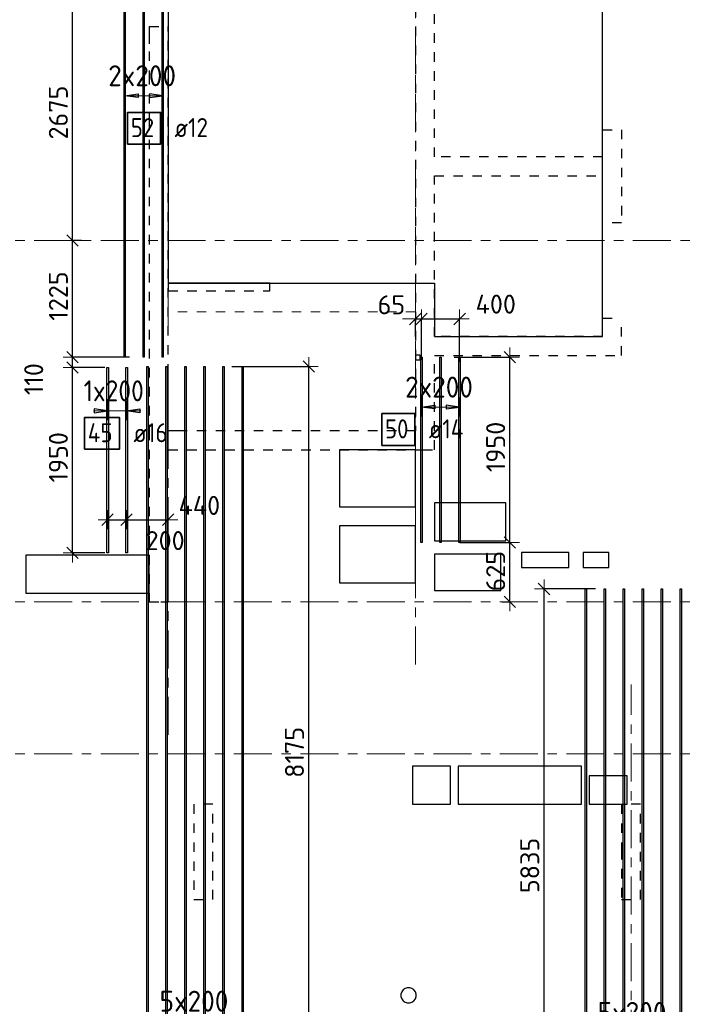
# Model space of a CAD drawing. Header units: metres. Extents: x -38 to 107, y -15 to 21.
# Tile 21 of 133: x 17.52 to 24.5, y 4.77 to 15.12. Entities that reach past the tile are written whole.
import ezdxf

# ---------------------------------------------------------------- set-up
doc = ezdxf.new("R2010")
doc.units = ezdxf.units.M
doc.header["$PDMODE"] = 65
for name, pattern in [('______11', [0.5, 0.4, -0.05, 0, -0.05]), ('______2', [0.0405, 0.03, -0.0105]), ('______3', [0.5, 0.4, -0.1]), ('______5', [1.1, 0.8, -0.1, 0.1, -0.1])]:
    doc.linetypes.add(name, pattern=pattern)
for name, color, linetype, lineweight in [('XR$2$Осевая линия (1)', 7, '______5', 13), ('XR$4$Балка (1)', 7, '______3', 13), ('XR$4$Перекрытие (1)', 7, 'Continuous', 35), ('XR$4$Размерная линия (1)', 7, 'Continuous', 13)]:
    doc.layers.add(name, color=color, linetype=linetype, lineweight=lineweight)
for name, color, linetype, lineweight, true_color in [('XR$4$Арм.стержн.Доп. Арм верхн.зоны Х', 7, 'Continuous', 35, 0x8c8cff), ('XR$4$Арм.стержн.Доп. Арм. верхн.зоны У', 7, 'Continuous', 35, 0x739641), ('XR$6$Стена_ бетон несущ.', 7, 'Continuous', 70, 0xb4b496)]:
    doc.layers.add(name, color=color, linetype=linetype, lineweight=lineweight, true_color=true_color)
doc.styles.add('ISOCPEUR', font='txt')
doc.dimstyles.new('DIMSTYLE_3', dxfattribs={"dimtxt": 0.2, "dimasz": 0.2, "dimexe": 0, "dimexo": 0, "dimgap": 0.1, "dimtad": 2, "dimdec": 0, "dimlfac": 1000, "dimrnd": 5, "dimzin": 12, "dimdsep": 46, "dimtxsty": 'ISOCPEUR', "dimblk1": 'ALL_ML_STRICH', "dimblk2": 'ALL_ML_STRICH', "dimsah": 1, "dimcen": 0, "dimclrd": 7, "dimclre": 256, "dimclrt": 7, "dimadec": 0, "dimazin": 0, "dimtfac": 1, "dimtdec": 0, "dimtix": 1, "dimtmove": 2, "dimatfit": 3, "dimfxl": 0, "dimtzin": 0, "dimlwd": 0, "dimlwe": -3, "dimarcsym": 0})
doc.dimstyles.new('DIMSTYLE_33', dxfattribs={"dimtxt": 0.2, "dimasz": 0.2, "dimexe": 0, "dimexo": 0, "dimgap": 0.1, "dimtad": 2, "dimdec": 0, "dimlfac": 1000, "dimrnd": 5, "dimzin": 12, "dimdsep": 46, "dimtxsty": 'ISOCPEUR', "dimblk1": 'ALL_ML_STRICH', "dimblk2": 'ALL_ML_STRICH', "dimsah": 1, "dimcen": 0, "dimclrd": 7, "dimclre": 256, "dimclrt": 7, "dimadec": 0, "dimazin": 0, "dimtfac": 1, "dimtdec": 0, "dimtix": 1, "dimtmove": 2, "dimatfit": 3, "dimfxl": 0, "dimtvp": 1.2, "dimtzin": 0, "dimlwd": 0, "dimlwe": -3, "dimarcsym": 0})
doc.dimstyles.new('DIMSTYLE_35', dxfattribs={"dimtxt": 0.2, "dimasz": 0.2, "dimexe": 0, "dimexo": 1e-06, "dimgap": 0.1, "dimtad": 0, "dimdec": 0, "dimlfac": 1000, "dimrnd": 5, "dimzin": 12, "dimdsep": 46, "dimtxsty": 'ISOCPEUR', "dimblk1": 'ALL_ML_STRICH', "dimblk2": 'ALL_ML_STRICH', "dimsah": 1, "dimcen": 0, "dimse1": 1, "dimse2": 1, "dimclrd": 7, "dimclre": 256, "dimclrt": 7, "dimadec": 0, "dimazin": 0, "dimtfac": 1, "dimtdec": 0, "dimtix": 1, "dimtmove": 2, "dimatfit": 3, "dimfxl": 0, "dimtvp": 1.2, "dimtzin": 0, "dimlwd": 0, "dimlwe": -3, "dimarcsym": 0})
doc.dimstyles.new('DIMSTYLE_36', dxfattribs={"dimtxt": 0.2, "dimasz": 0.2, "dimexe": 0, "dimexo": 1e-06, "dimgap": 0.1, "dimtad": 2, "dimdec": 0, "dimlfac": 1000, "dimrnd": 5, "dimzin": 12, "dimdsep": 46, "dimtxsty": 'ISOCPEUR', "dimblk1": 'ALL_ML_STRICH', "dimblk2": 'ALL_ML_STRICH', "dimsah": 1, "dimcen": 0, "dimse1": 1, "dimse2": 1, "dimclrd": 7, "dimclre": 256, "dimclrt": 7, "dimadec": 0, "dimazin": 0, "dimtfac": 1, "dimtdec": 0, "dimtix": 1, "dimtmove": 2, "dimatfit": 3, "dimfxl": 0, "dimtvp": 1.2, "dimtzin": 0, "dimlwd": 0, "dimlwe": -3, "dimarcsym": 0})

# ---------------------------------------------------------------- blocks, each defined once
blk = doc.blocks.new('ALL_ML_STRICH')
at = {"color": 0, "linetype": 'ByBlock', "lineweight": -2}
for p, q in [((-1, 0), (0.5, 0)), ((-0.3, -0.3), (0.3, 0.3)), ((0, -0.5), (0, 0.5))]:
    blk.add_line(p, q, dxfattribs=at)
blk = doc.blocks.new('*D377')
at = {"layer": 'DEFPOINTS', "color": 7, "linetype": 'Continuous', "lineweight": 13, "transparency": 33554687}
for p in [(18.433, 11.465), (18.073, 9.515), (18.433, 9.515)]:
    blk.add_point(p, dxfattribs=at)
at = {"layer": 'XR$4$Размерная линия (1)', "color": 9, "linetype": 'Continuous', "lineweight": -2, "true_color": 0xc7c7c7, "transparency": 33554687}
for p, q in [((18.413, 11.465), (18.073, 11.465)), ((18.413, 9.515), (18.073, 9.515))]:
    blk.add_line(p, q, dxfattribs=at)
at = {"layer": 'XR$4$Размерная линия (1)', "color": 7, "linetype": 'Continuous', "lineweight": -2, "transparency": 33554687}
blk.add_line((18.073, 9.515), (18.073, 11.465), dxfattribs=at)
at = {"layer": 'XR$4$Размерная линия (1)', "color": 7, "linetype": 'Continuous', "lineweight": 13, "transparency": 33554687, "xscale": 0.2, "yscale": 0.2, "zscale": 0.2}
for p, rotation in [((18.073, 11.465), 90), ((18.073, 9.515), 270)]:
    blk.add_blockref('ALL_ML_STRICH', p, dxfattribs=dict(at, rotation=rotation))
at = {"layer": 'XR$4$Размерная линия (1)', "color": 7, "linetype": 'Continuous', "lineweight": 13, "transparency": 33554687, "insert": (17.923, 10.52), "char_height": 0.2, "width": 0.8, "attachment_point": 5, "rotation": 90, "style": 'ISOCPEUR'}
blk.add_mtext('\\A1;{1950}', dxfattribs=at)
blk = doc.blocks.new('*D378')
at = {"layer": 'DEFPOINTS', "color": 7, "linetype": 'Continuous', "lineweight": 13, "transparency": 33554687}
for p in [(18.693, 11.573), (18.073, 11.465), (18.433, 11.465)]:
    blk.add_point(p, dxfattribs=at)
at = {"layer": 'XR$4$Размерная линия (1)', "color": 9, "linetype": 'Continuous', "lineweight": -2, "true_color": 0xc7c7c7, "transparency": 33554687}
for p, q in [((18.673, 11.573), (18.073, 11.573)), ((18.413, 11.465), (18.073, 11.465))]:
    blk.add_line(p, q, dxfattribs=at)
at = {"layer": 'XR$4$Размерная линия (1)', "color": 7, "linetype": 'Continuous', "lineweight": -2, "transparency": 33554687}
blk.add_line((18.073, 11.465), (18.073, 11.573), dxfattribs=at)
at = {"layer": 'XR$4$Размерная линия (1)', "color": 7, "linetype": 'Continuous', "lineweight": 13, "transparency": 33554687, "xscale": 0.2, "yscale": 0.2, "zscale": 0.2}
for p, rotation in [((18.073, 11.573), 90), ((18.073, 11.465), 270)]:
    blk.add_blockref('ALL_ML_STRICH', p, dxfattribs=dict(at, rotation=rotation))
at = {"layer": 'XR$4$Размерная линия (1)', "color": 7, "linetype": 'Continuous', "lineweight": 13, "transparency": 33554687, "insert": (17.664, 11.342), "char_height": 0.2, "width": 0.6, "attachment_point": 5, "rotation": 90, "style": 'ISOCPEUR'}
blk.add_mtext('\\A1;{110}', dxfattribs=at)
blk = doc.blocks.new('*D379')
at = {"layer": 'DEFPOINTS', "color": 7, "linetype": 'Continuous', "lineweight": 13, "transparency": 33554687}
for p in [(18.187, 12.8), (18.073, 11.573), (18.693, 11.573)]:
    blk.add_point(p, dxfattribs=at)
at = {"layer": 'XR$4$Размерная линия (1)', "color": 9, "linetype": 'Continuous', "lineweight": -2, "true_color": 0xc7c7c7, "transparency": 33554687}
for p, q in [((18.167, 12.8), (18.073, 12.8)), ((18.673, 11.573), (18.073, 11.573))]:
    blk.add_line(p, q, dxfattribs=at)
at = {"layer": 'XR$4$Размерная линия (1)', "color": 7, "linetype": 'Continuous', "lineweight": -2, "transparency": 33554687}
blk.add_line((18.073, 11.573), (18.073, 12.8), dxfattribs=at)
at = {"layer": 'XR$4$Размерная линия (1)', "color": 7, "linetype": 'Continuous', "lineweight": 13, "transparency": 33554687, "xscale": 0.2, "yscale": 0.2, "zscale": 0.2}
for p, rotation in [((18.073, 12.8), 90), ((18.073, 11.573), 270)]:
    blk.add_blockref('ALL_ML_STRICH', p, dxfattribs=dict(at, rotation=rotation))
at = {"layer": 'XR$4$Размерная линия (1)', "color": 7, "linetype": 'Continuous', "lineweight": 13, "transparency": 33554687, "insert": (17.923, 12.216), "char_height": 0.2, "width": 0.8, "attachment_point": 5, "rotation": 90, "style": 'ISOCPEUR'}
blk.add_mtext('\\A1;{1225}', dxfattribs=at)
blk = doc.blocks.new('*D380')
at = {"layer": 'DEFPOINTS', "color": 7, "linetype": 'Continuous', "lineweight": 13, "transparency": 33554687}
for p in [(18.747, 15.473), (18.073, 12.8), (18.187, 12.8)]:
    blk.add_point(p, dxfattribs=at)
at = {"layer": 'XR$4$Размерная линия (1)', "color": 9, "linetype": 'Continuous', "lineweight": -2, "true_color": 0xc7c7c7, "transparency": 33554687}
for p, q in [((18.727, 15.473), (18.073, 15.473)), ((18.167, 12.8), (18.073, 12.8))]:
    blk.add_line(p, q, dxfattribs=at)
at = {"layer": 'XR$4$Размерная линия (1)', "color": 7, "linetype": 'Continuous', "lineweight": -2, "transparency": 33554687}
blk.add_line((18.073, 12.8), (18.073, 15.473), dxfattribs=at)
at = {"layer": 'XR$4$Размерная линия (1)', "color": 7, "linetype": 'Continuous', "lineweight": 13, "transparency": 33554687, "xscale": 0.2, "yscale": 0.2, "zscale": 0.2}
for p, rotation in [((18.073, 15.473), 90), ((18.073, 12.8), 270)]:
    blk.add_blockref('ALL_ML_STRICH', p, dxfattribs=dict(at, rotation=rotation))
at = {"layer": 'XR$4$Размерная линия (1)', "color": 7, "linetype": 'Continuous', "lineweight": 13, "transparency": 33554687, "insert": (17.923, 14.146), "char_height": 0.2, "width": 0.8, "attachment_point": 5, "rotation": 90, "style": 'ISOCPEUR'}
blk.add_mtext('\\A1;{2675}', dxfattribs=at)
blk = doc.blocks.new('*D387')
at = {"layer": 'DEFPOINTS', "color": 7, "linetype": 'Continuous', "lineweight": 13, "transparency": 33554687}
for p in [(23.596, 9.135), (23.034, 3.3), (23.15, 3.3)]:
    blk.add_point(p, dxfattribs=at)
at = {"layer": 'XR$4$Размерная линия (1)', "color": 9, "linetype": 'Continuous', "lineweight": -2, "true_color": 0xc7c7c7, "transparency": 33554687}
for p, q in [((23.576, 9.135), (23.034, 9.135)), ((23.13, 3.3), (23.034, 3.3))]:
    blk.add_line(p, q, dxfattribs=at)
at = {"layer": 'XR$4$Размерная линия (1)', "color": 7, "linetype": 'Continuous', "lineweight": -2, "transparency": 33554687}
blk.add_line((23.034, 3.3), (23.034, 9.135), dxfattribs=at)
at = {"layer": 'XR$4$Размерная линия (1)', "color": 7, "linetype": 'Continuous', "lineweight": 13, "transparency": 33554687, "xscale": 0.2, "yscale": 0.2, "zscale": 0.2}
for p, rotation in [((23.034, 9.135), 90), ((23.034, 3.3), 270)]:
    blk.add_blockref('ALL_ML_STRICH', p, dxfattribs=dict(at, rotation=rotation))
at = {"layer": 'XR$4$Размерная линия (1)', "color": 7, "linetype": 'Continuous', "lineweight": 13, "transparency": 33554687, "insert": (22.884, 6.227), "char_height": 0.2, "width": 0.8, "attachment_point": 5, "rotation": 90, "style": 'ISOCPEUR'}
blk.add_mtext('\\A1;{5835}', dxfattribs=at)
blk = doc.blocks.new('*D582')
at = {"layer": 'DEFPOINTS', "color": 7, "linetype": 'Continuous', "lineweight": 13, "transparency": 33554687}
for p in [(22.127, 9.624), (22.573, 9), (22.675, 9)]:
    blk.add_point(p, dxfattribs=at)
at = {"layer": 'XR$4$Размерная линия (1)', "color": 9, "linetype": 'Continuous', "lineweight": -2, "true_color": 0xc7c7c7, "transparency": 33554687}
for p, q in [((22.147, 9.624), (22.675, 9.624)), ((22.593, 9), (22.675, 9))]:
    blk.add_line(p, q, dxfattribs=at)
at = {"layer": 'XR$4$Размерная линия (1)', "color": 7, "linetype": 'Continuous', "lineweight": -2, "transparency": 33554687}
blk.add_line((22.675, 9), (22.675, 9.624), dxfattribs=at)
at = {"layer": 'XR$4$Размерная линия (1)', "color": 7, "linetype": 'Continuous', "lineweight": 13, "transparency": 33554687, "xscale": 0.2, "yscale": 0.2, "zscale": 0.2}
for p, rotation in [((22.675, 9.624), 90), ((22.675, 9), 270)]:
    blk.add_blockref('ALL_ML_STRICH', p, dxfattribs=dict(at, rotation=rotation))
at = {"layer": 'XR$4$Размерная линия (1)', "color": 7, "linetype": 'Continuous', "lineweight": 13, "transparency": 33554687, "insert": (22.525, 9.322), "char_height": 0.2, "width": 0.6, "attachment_point": 5, "rotation": 90, "style": 'ISOCPEUR'}
blk.add_mtext('\\A1;{625}', dxfattribs=at)
blk = doc.blocks.new('*D583')
at = {"layer": 'DEFPOINTS', "color": 7, "linetype": 'Continuous', "lineweight": 13, "transparency": 33554687}
for p in [(22.068, 11.574), (22.127, 9.624), (22.675, 9.624)]:
    blk.add_point(p, dxfattribs=at)
at = {"layer": 'XR$4$Размерная линия (1)', "color": 9, "linetype": 'Continuous', "lineweight": -2, "true_color": 0xc7c7c7, "transparency": 33554687}
for p, q in [((22.088, 11.574), (22.675, 11.574)), ((22.147, 9.624), (22.675, 9.624))]:
    blk.add_line(p, q, dxfattribs=at)
at = {"layer": 'XR$4$Размерная линия (1)', "color": 7, "linetype": 'Continuous', "lineweight": -2, "transparency": 33554687}
blk.add_line((22.675, 9.624), (22.675, 11.574), dxfattribs=at)
at = {"layer": 'XR$4$Размерная линия (1)', "color": 7, "linetype": 'Continuous', "lineweight": 13, "transparency": 33554687, "xscale": 0.2, "yscale": 0.2, "zscale": 0.2}
for p, rotation in [((22.675, 11.574), 90), ((22.675, 9.624), 270)]:
    blk.add_blockref('ALL_ML_STRICH', p, dxfattribs=dict(at, rotation=rotation))
at = {"layer": 'XR$4$Размерная линия (1)', "color": 7, "linetype": 'Continuous', "lineweight": 13, "transparency": 33554687, "insert": (22.525, 10.629), "char_height": 0.2, "width": 0.8, "attachment_point": 5, "rotation": 90, "style": 'ISOCPEUR'}
blk.add_mtext('\\A1;{1950}', dxfattribs=at)
blk = doc.blocks.new('*D584')
at = {"layer": 'DEFPOINTS', "color": 7, "linetype": 'Continuous', "lineweight": 13, "transparency": 33554687}
for p in [(21.68, 11.975), (21.68, 11.769), (21.746, 11.525)]:
    blk.add_point(p, dxfattribs=at)
at = {"layer": 'XR$4$Размерная линия (1)', "color": 9, "linetype": 'Continuous', "lineweight": -2, "true_color": 0xc7c7c7, "transparency": 33554687}
for p, q in [((21.68, 11.789), (21.68, 11.975)), ((21.746, 11.545), (21.746, 11.975))]:
    blk.add_line(p, q, dxfattribs=at)
at = {"layer": 'XR$4$Размерная линия (1)', "color": 7, "linetype": 'Continuous', "lineweight": -2, "transparency": 33554687}
blk.add_line((21.68, 11.975), (21.746, 11.975), dxfattribs=at)
at = {"layer": 'XR$4$Размерная линия (1)', "color": 7, "linetype": 'Continuous', "lineweight": 13, "transparency": 33554687, "xscale": 0.2, "yscale": 0.2, "zscale": 0.2}
blk.add_blockref('ALL_ML_STRICH', (21.746, 11.975), dxfattribs=at)
at = {"layer": 'XR$4$Размерная линия (1)', "color": 7, "linetype": 'Continuous', "lineweight": 13, "transparency": 33554687, "xscale": 0.2, "yscale": 0.2, "zscale": 0.2, "rotation": 180}
blk.add_blockref('ALL_ML_STRICH', (21.68, 11.975), dxfattribs=at)
at = {"layer": 'XR$4$Размерная линия (1)', "color": 7, "linetype": 'Continuous', "lineweight": 13, "transparency": 33554687, "insert": (21.428, 12.124), "char_height": 0.2, "width": 0.4, "attachment_point": 5, "style": 'ISOCPEUR'}
blk.add_mtext('\\A1;{65}', dxfattribs=at)
blk = doc.blocks.new('*D585')
at = {"layer": 'DEFPOINTS', "color": 7, "linetype": 'Continuous', "lineweight": 13, "transparency": 33554687}
for p in [(21.746, 11.975), (21.746, 11.525), (22.146, 11.505)]:
    blk.add_point(p, dxfattribs=at)
at = {"layer": 'XR$4$Размерная линия (1)', "color": 9, "linetype": 'Continuous', "lineweight": -2, "true_color": 0xc7c7c7, "transparency": 33554687}
for p, q in [((21.746, 11.545), (21.746, 11.975)), ((22.146, 11.525), (22.146, 11.975))]:
    blk.add_line(p, q, dxfattribs=at)
at = {"layer": 'XR$4$Размерная линия (1)', "color": 7, "linetype": 'Continuous', "lineweight": -2, "transparency": 33554687}
blk.add_line((21.746, 11.975), (22.146, 11.975), dxfattribs=at)
at = {"layer": 'XR$4$Размерная линия (1)', "color": 7, "linetype": 'Continuous', "lineweight": 13, "transparency": 33554687, "xscale": 0.2, "yscale": 0.2, "zscale": 0.2, "rotation": 180}
blk.add_blockref('ALL_ML_STRICH', (21.746, 11.975), dxfattribs=at)
at = {"layer": 'XR$4$Размерная линия (1)', "color": 7, "linetype": 'Continuous', "lineweight": 13, "transparency": 33554687, "xscale": 0.2, "yscale": 0.2, "zscale": 0.2}
blk.add_blockref('ALL_ML_STRICH', (22.146, 11.975), dxfattribs=at)
at = {"layer": 'XR$4$Размерная линия (1)', "color": 7, "linetype": 'Continuous', "lineweight": 13, "transparency": 33554687, "insert": (22.526, 12.131), "char_height": 0.2, "width": 0.6, "attachment_point": 5, "style": 'ISOCPEUR'}
blk.add_mtext('\\A1;{400}', dxfattribs=at)
blk = doc.blocks.new('*D588')
at = {"layer": 'DEFPOINTS', "color": 7, "linetype": 'Continuous', "lineweight": 13, "transparency": 33554687}
for p in [(19.727, 11.475), (20.302, 3.3), (20.558, 3.3)]:
    blk.add_point(p, dxfattribs=at)
at = {"layer": 'XR$4$Размерная линия (1)', "color": 9, "linetype": 'Continuous', "lineweight": -2, "true_color": 0xc7c7c7, "transparency": 33554687}
for p, q in [((19.747, 11.475), (20.558, 11.475)), ((20.322, 3.3), (20.558, 3.3))]:
    blk.add_line(p, q, dxfattribs=at)
at = {"layer": 'XR$4$Размерная линия (1)', "color": 7, "linetype": 'Continuous', "lineweight": -2, "transparency": 33554687}
blk.add_line((20.558, 3.3), (20.558, 11.475), dxfattribs=at)
at = {"layer": 'XR$4$Размерная линия (1)', "color": 7, "linetype": 'Continuous', "lineweight": 13, "transparency": 33554687, "xscale": 0.2, "yscale": 0.2, "zscale": 0.2}
for p, rotation in [((20.558, 11.475), 90), ((20.558, 3.3), 270)]:
    blk.add_blockref('ALL_ML_STRICH', p, dxfattribs=dict(at, rotation=rotation))
at = {"layer": 'XR$4$Размерная линия (1)', "color": 7, "linetype": 'Continuous', "lineweight": 13, "transparency": 33554687, "insert": (20.408, 7.417), "char_height": 0.2, "width": 0.8, "attachment_point": 5, "rotation": 90, "style": 'ISOCPEUR'}
blk.add_mtext('\\A1;{8175}', dxfattribs=at)
blk = doc.blocks.new('*D589')
at = {"layer": 'DEFPOINTS', "color": 7, "linetype": 'Continuous', "lineweight": 13, "transparency": 33554687}
for p in [(18.441, 9.864), (18.641, 9.889), (18.441, 9.774)]:
    blk.add_point(p, dxfattribs=at)
at = {"layer": 'XR$4$Размерная линия (1)', "color": 7, "linetype": 'Continuous', "lineweight": -2, "transparency": 33554687}
blk.add_line((18.441, 9.864), (18.641, 9.864), dxfattribs=at)
at = {"layer": 'XR$4$Размерная линия (1)', "color": 7, "linetype": 'Continuous', "lineweight": 13, "transparency": 33554687, "xscale": 0.2, "yscale": 0.2, "zscale": 0.2, "rotation": 180}
blk.add_blockref('ALL_ML_STRICH', (18.441, 9.864), dxfattribs=at)
at = {"layer": 'XR$4$Размерная линия (1)', "color": 7, "linetype": 'Continuous', "lineweight": 13, "transparency": 33554687, "xscale": 0.2, "yscale": 0.2, "zscale": 0.2}
blk.add_blockref('ALL_ML_STRICH', (18.641, 9.864), dxfattribs=at)
at = {"layer": 'XR$4$Размерная линия (1)', "color": 7, "linetype": 'Continuous', "lineweight": 13, "transparency": 33554687, "insert": (19.047, 9.644), "char_height": 0.2, "width": 0.6, "attachment_point": 5, "style": 'ISOCPEUR'}
blk.add_mtext('\\A1;{200}', dxfattribs=at)
blk = doc.blocks.new('*D590')
at = {"layer": 'DEFPOINTS', "color": 7, "linetype": 'Continuous', "lineweight": 13, "transparency": 33554687}
for p in [(18.641, 9.889), (18.641, 9.864), (19.08, 9.769)]:
    blk.add_point(p, dxfattribs=at)
at = {"layer": 'XR$4$Размерная линия (1)', "color": 7, "linetype": 'Continuous', "lineweight": -2, "transparency": 33554687}
blk.add_line((18.641, 9.864), (19.08, 9.864), dxfattribs=at)
at = {"layer": 'XR$4$Размерная линия (1)', "color": 7, "linetype": 'Continuous', "lineweight": 13, "transparency": 33554687, "xscale": 0.2, "yscale": 0.2, "zscale": 0.2, "rotation": 180}
blk.add_blockref('ALL_ML_STRICH', (18.641, 9.864), dxfattribs=at)
at = {"layer": 'XR$4$Размерная линия (1)', "color": 7, "linetype": 'Continuous', "lineweight": 13, "transparency": 33554687, "xscale": 0.2, "yscale": 0.2, "zscale": 0.2}
blk.add_blockref('ALL_ML_STRICH', (19.08, 9.864), dxfattribs=at)
at = {"layer": 'XR$4$Размерная линия (1)', "color": 7, "linetype": 'Continuous', "lineweight": 13, "transparency": 33554687, "insert": (19.407, 10.014), "char_height": 0.2, "width": 0.6, "attachment_point": 5, "style": 'ISOCPEUR'}
blk.add_mtext('\\A1;{440}', dxfattribs=at)

msp = doc.modelspace()

# ---------------------------------------------------------------- linework, layer by layer
at = {"layer": 'XR$2$Осевая линия (1)', "color": 253, "linetype": '______11', "lineweight": 13, "true_color": 0xa0a0a0, "transparency": 33554687}
for p, q in [((19.08, 7.6), (19.08, 19.78)), ((21.68, 8.34), (21.68, 19.78)), ((-2.63, 12.8), (62.6, 12.8)), ((-2.63, 9), (62.6, 9)), ((19.45, -3.39), (19.45, 8.13)), ((23.95, -3.39), (23.95, 8.13)), ((-2.63, 7.4), (62.6, 7.4))]:
    msp.add_line(p, q, dxfattribs=at)
at = {"layer": 'XR$4$Арм.стержн.Доп. Арм верхн.зоны Х', "color": 253, "linetype": 'Continuous', "lineweight": -3, "true_color": 0xa0a0a0, "transparency": 33554687}
for p, q in [((18.6213, 14.3232), (18.6213, 14.4232)), ((19.0213, 14.3232), (19.0213, 14.4232)), ((18.6213, 14.3232), (18.6213, 14.2232)), ((19.0213, 14.3232), (19.0213, 14.2232)), ((21.7458, 11.0483), (21.7458, 11.1483)), ((22.1458, 11.0483), (22.1458, 11.1483)), ((21.7458, 11.0483), (21.7458, 10.9483)), ((22.1458, 11.0483), (22.1458, 10.9483))]:
    msp.add_line(p, q, dxfattribs=at)
at = {"layer": 'XR$4$Арм.стержн.Доп. Арм верхн.зоны Х', "color": 7, "linetype": 'Continuous', "lineweight": 25, "transparency": 33554687}
for p, q in [((18.6213, 14.3232), (18.7613, 14.3432)), ((18.7613, 14.3032), (18.6213, 14.3232)), ((18.7613, 14.3432), (18.7613, 14.3032)), ((19.0213, 14.3232), (18.8813, 14.3432)), ((18.8813, 14.3432), (18.8813, 14.3032)), ((18.8813, 14.3032), (19.0213, 14.3232)), ((21.7458, 11.0483), (21.8858, 11.0683)), ((21.8858, 11.0283), (21.7458, 11.0483)), ((21.8858, 11.0683), (21.8858, 11.0283)), ((22.1458, 11.0483), (22.0058, 11.0683)), ((22.0058, 11.0683), (22.0058, 11.0283)), ((22.0058, 11.0283), (22.1458, 11.0483))]:
    msp.add_line(p, q, dxfattribs=at)
at = {"layer": 'XR$4$Арм.стержн.Доп. Арм верхн.зоны Х', "color": 7, "linetype": 'Continuous', "lineweight": 13, "transparency": 33554687}
for p, q in [((18.6213, 14.3232), (18.6213, 14.3232)), ((18.6213, 14.3232), (19.0213, 14.3232)), ((19.0213, 14.3232), (19.0213, 14.3232)), ((21.7458, 11.0483), (21.7458, 11.0483)), ((21.7458, 11.0483), (22.1458, 11.0483)), ((22.1458, 11.0483), (22.1458, 11.0483))]:
    msp.add_line(p, q, dxfattribs=at)
at = {"layer": 'XR$4$Арм.стержн.Доп. Арм верхн.зоны Х', "color": 34, "linetype": 'Continuous', "lineweight": 25, "transparency": 33554687}
for points in [[(18.6153, 11.5729), (18.6153, 15.4729), (18.6273, 15.4729), (18.6273, 11.5729), (18.6153, 11.5729)], [(18.8153, 11.5729), (18.8153, 15.4729), (18.8273, 15.4729), (18.8273, 11.5729), (18.8153, 11.5729)], [(19.0153, 11.5729), (19.0153, 15.4729), (19.0273, 15.4729), (19.0273, 11.5729), (19.0153, 11.5729)]]:
    msp.add_lwpolyline(points, dxfattribs=at)
at = {"layer": 'XR$4$Арм.стержн.Доп. Арм верхн.зоны Х', "color": 7, "linetype": 'Continuous', "lineweight": 35, "transparency": 33554687}
for points in [[(18.6521, 13.8149), (18.9988, 13.8149), (18.9988, 14.1482), (18.6521, 14.1482), (18.6521, 13.8149)], [(21.3277, 10.6459), (21.6744, 10.6459), (21.6744, 10.9792), (21.3277, 10.9792), (21.3277, 10.6459)]]:
    msp.add_lwpolyline(points, dxfattribs=at)
at = {"layer": 'XR$4$Арм.стержн.Доп. Арм верхн.зоны Х', "color": 7, "linetype": 'Continuous', "lineweight": 25, "transparency": 33554687}
for points in [[(21.7388, 9.6237), (21.7388, 11.5737), (21.7528, 11.5737), (21.7528, 9.6237), (21.7388, 9.6237)], [(21.9388, 9.6237), (21.9388, 11.5737), (21.9528, 11.5737), (21.9528, 9.6237), (21.9388, 9.6237)], [(22.1388, 9.6237), (22.1388, 11.5737), (22.1528, 11.5737), (22.1528, 9.6237), (22.1388, 9.6237)], [(18.8557, -0.225), (18.8557, 11.475), (18.8697, 11.475), (18.8697, -0.225), (18.8557, -0.225)], [(19.0557, -0.225), (19.0557, 11.475), (19.0697, 11.475), (19.0697, -0.225), (19.0557, -0.225)], [(19.2557, -0.225), (19.2557, 11.475), (19.2697, 11.475), (19.2697, -0.225), (19.2557, -0.225)], [(19.4557, -0.225), (19.4557, 11.475), (19.4697, 11.475), (19.4697, -0.225), (19.4557, -0.225)], [(19.6557, -0.225), (19.6557, 11.475), (19.6697, 11.475), (19.6697, -0.225), (19.6557, -0.225)], [(19.8557, -0.225), (19.8557, 11.475), (19.8697, 11.475), (19.8697, -0.225), (19.8557, -0.225)], [(23.4657, -0.225), (23.4657, 9.135), (23.4797, 9.135), (23.4797, -0.225), (23.4657, -0.225)], [(23.6657, -0.225), (23.6657, 9.135), (23.6797, 9.135), (23.6797, -0.225), (23.6657, -0.225)], [(23.8657, -0.225), (23.8657, 9.135), (23.8797, 9.135), (23.8797, -0.225), (23.8657, -0.225)], [(24.0657, -0.225), (24.0657, 9.135), (24.0797, 9.135), (24.0797, -0.225), (24.0657, -0.225)], [(24.2657, -0.225), (24.2657, 9.135), (24.2797, 9.135), (24.2797, -0.225), (24.2657, -0.225)], [(24.4657, -0.225), (24.4657, 9.135), (24.4797, 9.135), (24.4797, -0.225), (24.4657, -0.225)]]:
    msp.add_lwpolyline(points, dxfattribs=at)
at = {"layer": 'XR$4$Арм.стержн.Доп. Арм. верхн.зоны У', "color": 253, "linetype": 'Continuous', "lineweight": -3, "true_color": 0xa0a0a0, "transparency": 33554687}
for p, q in [((18.4414, 11.0092), (18.4414, 11.1092)), ((18.6414, 11.0092), (18.6414, 11.1092)), ((18.4414, 11.0092), (18.4414, 10.9092)), ((18.6414, 11.0092), (18.6414, 10.9092))]:
    msp.add_line(p, q, dxfattribs=at)
at = {"layer": 'XR$4$Арм.стержн.Доп. Арм. верхн.зоны У', "color": 7, "linetype": 'Continuous', "lineweight": 13, "transparency": 33554687}
for p, q in [((18.4414, 11.0092), (18.2914, 11.0092)), ((18.4414, 11.0092), (18.6414, 11.0092)), ((18.6414, 11.0092), (18.7914, 11.0092))]:
    msp.add_line(p, q, dxfattribs=at)
at = {"layer": 'XR$4$Арм.стержн.Доп. Арм. верхн.зоны У', "color": 7, "linetype": 'Continuous', "lineweight": 25, "transparency": 33554687}
for p, q in [((18.4414, 11.0092), (18.3014, 11.0292)), ((18.3014, 11.0292), (18.3014, 10.9892)), ((18.3014, 10.9892), (18.4414, 11.0092)), ((18.6414, 11.0092), (18.7814, 11.0292)), ((18.7814, 10.9892), (18.6414, 11.0092)), ((18.7814, 11.0292), (18.7814, 10.9892))]:
    msp.add_line(p, q, dxfattribs=at)
for points in [[(18.4334, 9.5147), (18.4334, 11.4647), (18.4494, 11.4647), (18.4494, 9.5147), (18.4334, 9.5147)], [(18.6334, 9.5147), (18.6334, 11.4647), (18.6494, 11.4647), (18.6494, 9.5147), (18.6334, 9.5147)]]:
    msp.add_lwpolyline(points, dxfattribs=at)
at = {"layer": 'XR$4$Арм.стержн.Доп. Арм. верхн.зоны У', "color": 7, "linetype": 'Continuous', "lineweight": 35, "transparency": 33554687}
msp.add_lwpolyline([(18.1998, 10.6054), (18.5665, 10.6054), (18.5665, 10.9388), (18.1998, 10.9388), (18.1998, 10.6054)], dxfattribs=at)
at = {"layer": 'XR$4$Балка (1)', "color": 7, "linetype": '______2', "lineweight": 25, "transparency": 33554687}
for p, q in [((20.1499, 12.2702), (20.1499, 12.3502)), ((19.0799, 12.2702), (20.1499, 12.2702))]:
    msp.add_line(p, q, dxfattribs=at)
at = {"layer": 'XR$4$Перекрытие (1)', "color": 7, "linetype": 'Continuous', "lineweight": 25, "transparency": 33554687}
for p, q in [((19.08, 16.6502), (19.08, 12.3503)), ((23.6503, 11.7903), (23.6503, 16.6502)), ((19.0799, 12.3502), (19.0799, 12.2702)), ((20.1499, 12.3502), (19.0799, 12.3502)), ((19.08, 12.3503), (21.88, 12.3503)), ((21.88, 12.3503), (21.88, 11.7903)), ((21.88, 11.7903), (23.6503, 11.7903)), ((21.68, 11.5937), (21.68, 11.5437)), ((21.73, 11.5937), (21.68, 11.5937)), ((21.68, 11.5437), (21.73, 11.5437)), ((21.73, 11.5437), (21.73, 11.5937)), ((20.88, 10.6003), (20.88, 10.0003)), ((21.68, 10.6003), (20.88, 10.6003)), ((21.68, 10.0003), (21.68, 10.6003)), ((20.88, 10.0003), (21.68, 10.0003)), ((21.8825, 10.0398), (21.8825, 9.6398)), ((22.6325, 10.0398), (21.8825, 10.0398)), ((22.6325, 9.6398), (22.6325, 10.0398)), ((20.88, 9.8003), (20.88, 9.2003)), ((21.68, 9.8003), (20.88, 9.8003)), ((21.68, 9.2003), (21.68, 9.8003)), ((21.8825, 9.6398), (22.6325, 9.6398)), ((17.58, 9.4902), (17.58, 9.0902)), ((18.88, 9.4902), (17.58, 9.4902)), ((18.88, 9.0902), (18.88, 9.4902)), ((21.8806, 9.4995), (21.8806, 9.1195)), ((22.5806, 9.4995), (21.8806, 9.4995)), ((22.5806, 9.1195), (22.5806, 9.4995)), ((22.7959, 9.5195), (22.7959, 9.3595)), ((23.2959, 9.5195), (22.7959, 9.5195)), ((23.2959, 9.3595), (23.2959, 9.5195)), ((23.4459, 9.5195), (23.4459, 9.3595)), ((23.7159, 9.5195), (23.4459, 9.5195)), ((23.7159, 9.3595), (23.7159, 9.5195)), ((22.7959, 9.3595), (23.2959, 9.3595)), ((23.4459, 9.3595), (23.7159, 9.3595)), ((20.88, 9.2003), (21.68, 9.2003)), ((21.8806, 9.1195), (22.5806, 9.1195)), ((17.58, 9.0902), (18.88, 9.0902)), ((21.65, 7.2702), (21.65, 6.8702)), ((22.05, 7.2702), (21.65, 7.2702)), ((22.05, 6.8702), (22.05, 7.2702)), ((22.13, 7.2702), (22.13, 6.8702)), ((23.43, 7.2702), (22.13, 7.2702)), ((23.43, 6.8702), (23.43, 7.2702)), ((23.51, 7.1702), (23.51, 6.8702)), ((23.91, 7.1702), (23.51, 7.1702)), ((23.91, 6.8702), (23.91, 7.1702)), ((21.65, 6.8702), (22.05, 6.8702)), ((22.13, 6.8702), (23.43, 6.8702)), ((23.51, 6.8702), (23.91, 6.8702)), ((21.536, 4.8976), (21.5282, 4.8736)), ((21.5282, 4.8736), (21.5282, 4.8483)), ((21.5509, 4.918), (21.536, 4.8976)), ((21.5713, 4.9328), (21.5509, 4.918)), ((21.5953, 4.9406), (21.5713, 4.9328)), ((21.6205, 4.9406), (21.5953, 4.9406)), ((21.6445, 4.9328), (21.6205, 4.9406)), ((21.6649, 4.918), (21.6445, 4.9328)), ((21.6798, 4.8976), (21.6649, 4.918)), ((21.6876, 4.8736), (21.6798, 4.8976)), ((21.6876, 4.8483), (21.6876, 4.8736)), ((21.5282, 4.8483), (21.536, 4.8243)), ((21.536, 4.8243), (21.5509, 4.8039)), ((21.5509, 4.8039), (21.5713, 4.7891)), ((21.5713, 4.7891), (21.5953, 4.7813)), ((21.5953, 4.7813), (21.6205, 4.7813)), ((21.6205, 4.7813), (21.6445, 4.7891)), ((21.6445, 4.7891), (21.6649, 4.8039)), ((21.6649, 4.8039), (21.6798, 4.8243)), ((21.6798, 4.8243), (21.6876, 4.8483))]:
    msp.add_line(p, q, dxfattribs=at)
at = {"layer": 'XR$4$Перекрытие (1)', "color": 7, "linetype": '______2', "lineweight": 18, "transparency": 33554687}
for p, q in [((20.1499, 12.3502), (21.6799, 12.3502)), ((21.6799, 12.3502), (21.6799, 12.0502)), ((19.0799, 12.0502), (19.0799, 12.2702)), ((21.6799, 12.0502), (19.0799, 12.0502))]:
    msp.add_line(p, q, dxfattribs=at)
at = {"layer": 'XR$6$Стена_ бетон несущ.', "color": 253, "linetype": '______2', "lineweight": -3, "true_color": 0xa0a0a0, "transparency": 33554687}
for p, q in [((21.68, 16.45), (21.68, 10.8)), ((21.88, 13.68), (21.88, 16.45)), ((18.88, 15.05), (19.08, 15.05)), ((18.88, 15.05), (18.88, 15.05)), ((18.88, 15.05), (18.88, 14.97)), ((19.08, 10.8), (19.08, 15.05)), ((18.88, 14.97), (18.88, 14.79)), ((18.88, 14.79), (18.88, 14.54)), ((18.88, 14.54), (18.88, 14.14)), ((18.88, 14.14), (18.88, 14.06)), ((18.88, 14.06), (18.88, 10.8)), ((23.6503, 13.68), (23.6503, 13.965)), ((23.6503, 13.965), (23.8503, 13.965)), ((23.8503, 13.965), (23.8503, 12.985)), ((23.6503, 13.68), (21.88, 13.68)), ((21.88, 13.48), (23.6503, 13.48)), ((21.88, 11.79), (21.88, 13.48)), ((23.6503, 12.985), (23.6503, 13.48)), ((23.8503, 12.985), (23.6503, 12.985)), ((23.6503, 11.79), (23.6503, 11.985)), ((23.6503, 11.985), (23.8503, 11.985)), ((23.8503, 11.59), (23.8503, 11.985)), ((23.6503, 11.79), (21.88, 11.79)), ((21.88, 11.59), (23.8503, 11.59)), ((21.88, 10.8), (21.88, 11.59)), ((18.88, 10.8), (18.88, 9.69)), ((19.18, 10.8), (19.08, 10.8)), ((21.68, 10.8), (19.18, 10.8)), ((21.88, 10.6), (21.88, 10.8)), ((19.08, 10.6), (21.76, 10.6)), ((19.08, 9), (19.08, 10.6)), ((21.76, 10.6), (21.88, 10.6)), ((18.88, 9.69), (18.88, 9.49)), ((18.88, 9.49), (18.88, 9.08)), ((18.88, 9.08), (18.88, 9)), ((18.88, 9), (18.88, 9)), ((18.88, 9), (19, 9)), ((19, 9), (19.08, 9)), ((19.35, 6.87), (19.35, 5.87)), ((19.55, 6.87), (19.35, 6.87)), ((19.55, 5.87), (19.55, 6.87)), ((24.05, 6.87), (23.85, 6.87)), ((23.85, 6.87), (23.85, 6.67)), ((24.05, 6.67), (24.05, 6.87)), ((23.85, 6.67), (23.85, 6.47)), ((24.05, 5.87), (24.05, 6.67)), ((23.85, 6.47), (23.85, 6.39)), ((23.85, 6.39), (23.85, 5.87)), ((19.35, 5.87), (19.55, 5.87)), ((23.85, 5.87), (24.05, 5.87))]:
    msp.add_line(p, q, dxfattribs=at)

# ---------------------------------------------------------------- texts
at = {"layer": 'XR$4$Арм.стержн.Доп. Арм верхн.зоны Х', "color": 7, "linetype": 'Continuous', "lineweight": 13, "transparency": 33554687, "char_height": 0.22, "width": 0.873359, "attachment_point": 7, "style": 'ISOCPEUR'}
for s, insert in [('\\W0.95;2x200', (18.4473, 14.4232)), ('\\W0.95;2x200', (21.5718, 11.1483)), ('\\W0.95;5x200', (18.9887, 4.6893)), ('\\W0.95;5x200', (23.5987, 4.571))]:
    msp.add_mtext(s, dxfattribs=dict(at, insert=insert))
at = {"layer": 'XR$4$Арм.стержн.Доп. Арм верхн.зоны Х', "color": 7, "linetype": 'Continuous', "lineweight": 25, "transparency": 33554687, "char_height": 0.2, "attachment_point": 7, "style": 'ISOCPEUR'}
for s, insert, width in [('\\W0.87;52', (18.6855, 13.8882), 0.367208), ('\\W0.89; ø12 ', (19.0321, 13.8882), 0.749105), ('\\W0.87;50', (21.361, 10.7192), 0.367208), ('\\W0.89; ø14 ', (21.7077, 10.7192), 0.769432)]:
    msp.add_mtext(s, dxfattribs=dict(at, insert=insert, width=width))
at = {"layer": 'XR$4$Арм.стержн.Доп. Арм. верхн.зоны У', "color": 7, "linetype": 'Continuous', "lineweight": 13, "transparency": 33554687, "insert": (18.1894, 11.1092), "char_height": 0.22, "width": 0.823552, "attachment_point": 7, "style": 'ISOCPEUR'}
msp.add_mtext('\\W0.89;1x200', dxfattribs=at)
at = {"layer": 'XR$4$Арм.стержн.Доп. Арм. верхн.зоны У', "color": 7, "linetype": 'Continuous', "lineweight": 25, "transparency": 33554687, "char_height": 0.2, "attachment_point": 7, "style": 'ISOCPEUR'}
for s, insert, width in [('\\W0.88;45', (18.2332, 10.6788), 0.387995), ('\\W0.89; ø16 ', (18.5998, 10.6788), 0.749105)]:
    msp.add_mtext(s, dxfattribs=dict(at, insert=insert, width=width))

# ---------------------------------------------------------------- dimensions: what is measured, and where the dimension line sits
at = {"layer": 'XR$4$Размерная линия (1)', "color": 7, "linetype": 'Continuous', "lineweight": 13, "transparency": 33554687}
for base, p1, p2, dimstyle, picture, middle in [((18.0735, 15.4729), (18.167, 12.8), (18.7266, 15.4729), 'DIMSTYLE_3', '*D380', (17.9235, 14.1464)), ((18.0735, 12.8), (18.6734, 11.5729), (18.167, 12.8), 'DIMSTYLE_3', '*D379', (17.9235, 12.2164)), ((18.0735, 11.5729), (18.4134, 11.4647), (18.6734, 11.5729), 'DIMSTYLE_33', '*D378', (17.6636, 11.3418)), ((22.6749, 11.5737), (22.147, 9.6237), (22.0878, 11.5737), 'DIMSTYLE_3', '*D583', (22.5249, 10.6287)), ((18.0735, 11.4647), (18.4134, 9.5147), (18.4134, 11.4647), 'DIMSTYLE_3', '*D377', (17.9235, 10.5197)), ((20.5578, 11.475), (20.3225, 3.3), (19.7469, 11.475), 'DIMSTYLE_3', '*D588', (20.4078, 7.4175)), ((22.6749, 9.6237), (22.5934, 9), (22.147, 9.6237), 'DIMSTYLE_3', '*D582', (22.5249, 9.3219)), ((23.0341, 9.135), (23.1295, 3.3), (23.5758, 9.135), 'DIMSTYLE_3', '*D387', (22.8841, 6.2275))]:
    dim = msp.add_linear_dim(base=base, p1=p1, p2=p2, angle=90, dimstyle=dimstyle, override={"dimpost": '<>', "dimclrd": 7, "dimclre": 9, "dimclrt": 7, "dimlwd": 0, "dimlwe": 65533}, dxfattribs=at)
    dim.commit()
    dim.dimension.update_dxf_attribs({"geometry": picture, "text_midpoint": middle, "dimtype": 160})
for base, p1, p2, dimstyle, picture, middle in [((21.7458, 11.9755), (21.68, 11.7888), (21.7458, 11.545), 'DIMSTYLE_33', '*D584', (21.4278, 12.1238)), ((22.1458, 11.9755), (21.7458, 11.545), (22.1458, 11.5254), 'DIMSTYLE_33', '*D585', (22.5259, 12.1308)), ((19.08, 9.8641), (18.6414, 9.8891), (19.08, 9.7693), 'DIMSTYLE_36', '*D590', (19.407, 10.0141)), ((18.6414, 9.8641), (18.4414, 9.7745), (18.6414, 9.8891), 'DIMSTYLE_35', '*D589', (19.0468, 9.6441))]:
    dim = msp.add_linear_dim(base=base, p1=p1, p2=p2, dimstyle=dimstyle, override={"dimpost": '<>', "dimclrd": 7, "dimclre": 9, "dimclrt": 7, "dimlwd": 0, "dimlwe": 65533}, dxfattribs=at)
    dim.commit()
    dim.dimension.update_dxf_attribs({"geometry": picture, "text_midpoint": middle, "dimtype": 160})

doc.saveas('drawing.dxf')
